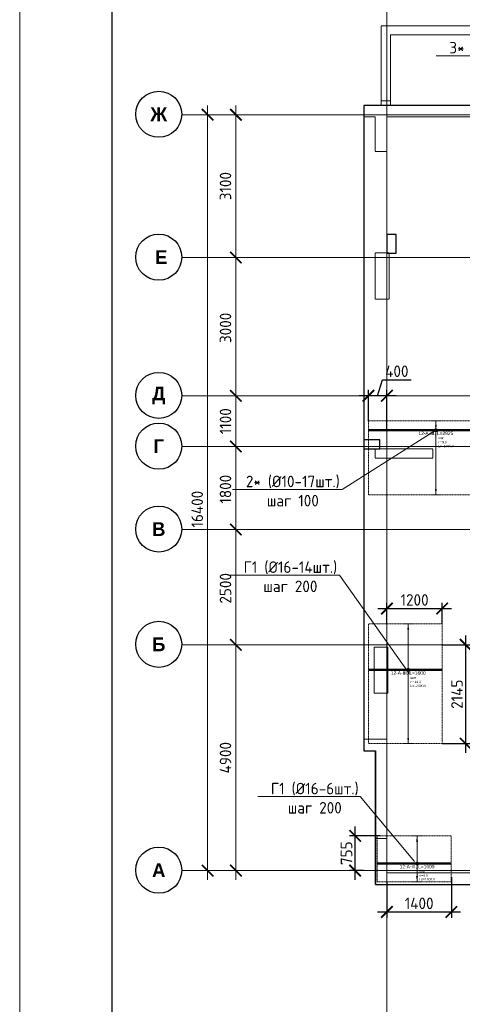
# Model space of a CAD drawing. Header units: millimetres. Extents: x -386473 to 311666, y -59273 to 291770.
# Tile 57 of 132: x -1652 to 7949, y 12096 to 33458. Entities that reach past the tile are written whole.
import ezdxf
from ezdxf import colors
from ezdxf.entities.mleader import LeaderData, LeaderLine
from ezdxf.enums import TextEntityAlignment as Align
from ezdxf.math import Vec2, Vec3

# ---------------------------------------------------------------- set-up
doc = ezdxf.new("R2010")
doc.units = ezdxf.units.MM
doc.set_wipeout_variables(frame=1)
for name, pattern in [('01 Штриховая _4 мм_', [6, 3.5, -2.5]), ('______5', [1100, 800, -100, 100, -100]), ('DASHED', [7, 5, -2, 0]), ('GOST2.303 4', [7, 5, -2, 0]), ('осевая', [50.8, 31.75, -6.35, 6.35, -6.35])]:
    doc.linetypes.add(name, pattern=pattern)
for name, color, linetype, lineweight in [('АрмСтер', 2, 'Continuous', 50), ('контур распр. стерхней', 2, 'GOST2.303 4', 20), ('Оси', 40, '______5', 18), ('Перекрытие ж_бетон', 1, 'Continuous', 30), ('подоснова', 151, 'Continuous', 5), ('РАЗМЕРЫ', 1, 'Continuous', 9), ('ТОНКИЕ', 7, 'Continuous', 9)]:
    doc.layers.add(name, color=color, linetype=linetype, lineweight=lineweight)
doc.layers.add('АрмСтер_атрибуты', color=2, linetype='Continuous', lineweight=0, plot=False)
doc.layers.add('Колонна_ бетон', color=7, linetype='Continuous', lineweight=50, true_color=0xb4b496)
doc.layers.add('ТОЛСТЫЕ_ОСНОВНЫЕ', color=6, linetype='Continuous')
doc.styles.add('Century Gothic', font='GOTHIC.TTF')
doc.styles.add('GOST-2.304_Type-B', font='GOST_Common.ttf')
doc.styles.get("Standard").update_dxf_attribs({"font": 'arial.ttf'})
doc.styles.add('Аннотативный', font='arial.ttf')
doc.dimstyles.new('СПДС', dxfattribs={"dimscale": 100, "dimtxt": 2.5, "dimasz": 2.5, "dimexe": 1.25, "dimexo": 0, "dimtad": 1, "dimdec": 0, "dimtxsty": 'GOST-2.304_Type-B', "dimblk": 'ARCHTICK', "dimcen": 2.5, "dimdle": 2, "dimadec": 0, "dimazin": 2, "dimtfac": 0.75, "dimtdec": 0, "dimtmove": 1, "dimatfit": 3, "dimfxl": 1, "dimtolj": 1, "dimarcsym": 1})

# ---------------------------------------------------------------- blocks, each defined once
blk = doc.blocks.new('_ArchTick')
at = {"color": 0, "linetype": 'ByBlock', "const_width": 0.15}
blk.add_lwpolyline([(-0.5, -0.5), (0.5, 0.5)], dxfattribs=at)
blk = doc.blocks.new('*D427')
at = {"color": 0, "lineweight": -2, "transparency": 16777216}
for p, q in [((979756, -14893), (979756, 1907)), ((979756, 1707), (979881, 1707)), ((979756, -14693), (979881, -14693))]:
    blk.add_line(p, q, dxfattribs=at)
at = {"layer": 'DEFPOINTS', "color": 0, "transparency": 16777216}
for p in [(979756, 1707), (979756, 1707), (979756, -14693)]:
    blk.add_point(p, dxfattribs=at)
at = {"color": 0, "lineweight": -2, "transparency": 16777216, "xscale": 250, "yscale": 250, "zscale": 250}
for p, rotation in [((979756, 1707), 90), ((979756, -14693), 270)]:
    blk.add_blockref('_ArchTick', p, dxfattribs=dict(at, rotation=rotation))
at = {"color": 0, "transparency": 16777216, "insert": (979531, -6851), "char_height": 250, "width": 104166.67, "attachment_point": 5, "rotation": 90, "style": 'GOST-2.304_Type-B'}
blk.add_mtext('\\A1;16400', dxfattribs=at)
blk = doc.blocks.new('NSY101')
at = {"color": 0, "linetype": 'ByBlock', "lineweight": -2}
blk.add_circle((0, 0), 50, dxfattribs=at)
blk = doc.blocks.new('СЛОЖНЫЙ_ОБЪЕКТ_23')
at = {"layer": 'Оси', "color": 16, "linetype": 'Continuous', "lineweight": 25, "transparency": 33554687, "xscale": 9.999999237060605, "yscale": 9.999999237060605, "zscale": 9.999999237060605}
blk.add_blockref('NSY101', (-12319, -19997), dxfattribs=at)
at = {"layer": 'Оси', "color": 16, "linetype": 'Continuous', "lineweight": 25, "transparency": 33554687, "insert": (-12319, -19997), "char_height": 300, "width": 460, "attachment_point": 5, "style": 'Century Gothic'}
blk.add_mtext('\\A1;{\\fCentury Gothic|i0|b1;\\H300.000000;\\W1.000000;\\C16;А}\\P', dxfattribs=at)
blk = doc.blocks.new('СЛОЖНЫЙ_ОБЪЕКТ_24')
at = {"layer": 'Оси', "color": 16, "linetype": 'Continuous', "lineweight": 25, "transparency": 33554687, "xscale": 9.999999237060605, "yscale": 9.999999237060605, "zscale": 9.999999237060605}
blk.add_blockref('NSY101', (-12319, -15097), dxfattribs=at)
at = {"layer": 'Оси', "color": 16, "linetype": 'Continuous', "lineweight": 25, "transparency": 33554687, "insert": (-12319, -15097), "char_height": 300, "width": 390, "attachment_point": 5, "style": 'Century Gothic'}
blk.add_mtext('\\A1;{\\fCentury Gothic|i0|b1;\\H300.000000;\\W1.000000;\\C16;Б}\\P', dxfattribs=at)
blk = doc.blocks.new('СЛОЖНЫЙ_ОБЪЕКТ_25')
at = {"layer": 'Оси', "color": 16, "linetype": 'Continuous', "lineweight": 25, "transparency": 33554687, "xscale": 9.999999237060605, "yscale": 9.999999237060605, "zscale": 9.999999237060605}
blk.add_blockref('NSY101', (-12319, -12597), dxfattribs=at)
at = {"layer": 'Оси', "color": 16, "linetype": 'Continuous', "lineweight": 25, "transparency": 33554687, "insert": (-12319, -12597), "char_height": 300, "width": 390, "attachment_point": 5, "style": 'Century Gothic'}
blk.add_mtext('\\A1;{\\fCentury Gothic|i0|b1;\\H300.000000;\\W1.000000;\\C16;В}\\P', dxfattribs=at)
blk = doc.blocks.new('СЛОЖНЫЙ_ОБЪЕКТ_26')
at = {"layer": 'Оси', "color": 16, "linetype": 'Continuous', "lineweight": 25, "transparency": 33554687, "xscale": 9.999999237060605, "yscale": 9.999999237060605, "zscale": 9.999999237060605}
blk.add_blockref('NSY101', (-12319, -10797), dxfattribs=at)
at = {"layer": 'Оси', "color": 16, "linetype": 'Continuous', "lineweight": 25, "transparency": 33554687, "insert": (-12319, -10797), "char_height": 300, "width": 345, "attachment_point": 5, "style": 'Century Gothic'}
blk.add_mtext('\\A1;{\\fCentury Gothic|i0|b1;\\H300.000000;\\W1.000000;\\C16;Г}\\P', dxfattribs=at)
blk = doc.blocks.new('СЛОЖНЫЙ_ОБЪЕКТ_27')
at = {"layer": 'Оси', "color": 16, "linetype": 'Continuous', "lineweight": 25, "transparency": 33554687, "xscale": 9.999999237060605, "yscale": 9.999999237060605, "zscale": 9.999999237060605}
blk.add_blockref('NSY101', (-12319, -9697), dxfattribs=at)
at = {"layer": 'Оси', "color": 16, "linetype": 'Continuous', "lineweight": 25, "transparency": 33554687, "insert": (-12319, -9697), "char_height": 300, "width": 470, "attachment_point": 5, "style": 'Century Gothic'}
blk.add_mtext('\\A1;{\\fCentury Gothic|i0|b1;\\H300.000000;\\W1.000000;\\C16;Д}\\P', dxfattribs=at)
blk = doc.blocks.new('СЛОЖНЫЙ_ОБЪЕКТ_28')
at = {"layer": 'Оси', "color": 16, "linetype": 'Continuous', "lineweight": 25, "transparency": 33554687, "xscale": 9.999999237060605, "yscale": 9.999999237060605, "zscale": 9.999999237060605}
blk.add_blockref('NSY101', (-12319, -3597), dxfattribs=at)
at = {"layer": 'Оси', "color": 16, "linetype": 'Continuous', "lineweight": 25, "transparency": 33554687, "insert": (-12319, -3597), "char_height": 300, "width": 540, "attachment_point": 5, "style": 'Century Gothic'}
blk.add_mtext('\\A1;{\\fCentury Gothic|i0|b1;\\H300.000000;\\W1.000000;\\C16;Ж}\\P', dxfattribs=at)
blk = doc.blocks.new('СЛОЖНЫЙ_ОБЪЕКТ_62')
at = {"layer": 'Оси', "color": 16, "linetype": 'Continuous', "lineweight": 25, "transparency": 33554687, "xscale": 9.999999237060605, "yscale": 9.999999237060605, "zscale": 9.999999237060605}
blk.add_blockref('NSY101', (-12319, -6697), dxfattribs=at)
at = {"layer": 'Оси', "color": 16, "linetype": 'Continuous', "lineweight": 25, "transparency": 33554687, "insert": (-12319, -6697), "char_height": 300, "width": 480, "attachment_point": 5, "style": 'Century Gothic'}
blk.add_mtext('\\A1;{\\fCentury Gothic|i0|b1;\\H300.000000;\\W1.000000;\\C16; Е}\\P', dxfattribs=at)
blk = doc.blocks.new('*D408')
at = {"color": 0, "lineweight": -2, "transparency": 16777216}
for p, q in [((980369, -14893), (980369, -9593)), ((980369, -9793), (980494, -9793)), ((980369, -14693), (980494, -14693))]:
    blk.add_line(p, q, dxfattribs=at)
at = {"layer": 'DEFPOINTS', "color": 0, "transparency": 16777216}
for p in [(980369, -9793), (980369, -9793), (980369, -14693)]:
    blk.add_point(p, dxfattribs=at)
at = {"color": 0, "lineweight": -2, "transparency": 16777216, "xscale": 250, "yscale": 250, "zscale": 250}
for p, rotation in [((980369, -9793), 90), ((980369, -14693), 270)]:
    blk.add_blockref('_ArchTick', p, dxfattribs=dict(at, rotation=rotation))
at = {"color": 0, "transparency": 16777216, "insert": (980144, -12243), "char_height": 250, "width": 83333.33, "attachment_point": 5, "rotation": 90, "style": 'GOST-2.304_Type-B'}
blk.add_mtext('\\A1;4900', dxfattribs=at)
blk = doc.blocks.new('*D409')
at = {"color": 0, "lineweight": -2, "transparency": 16777216}
for p, q in [((980369, -9993), (980369, -7093)), ((980369, -7293), (980494, -7293)), ((980369, -9793), (980494, -9793))]:
    blk.add_line(p, q, dxfattribs=at)
at = {"layer": 'DEFPOINTS', "color": 0, "transparency": 16777216}
for p in [(980369, -7293), (980369, -7293), (980369, -9793)]:
    blk.add_point(p, dxfattribs=at)
at = {"color": 0, "lineweight": -2, "transparency": 16777216, "xscale": 250, "yscale": 250, "zscale": 250}
for p, rotation in [((980369, -7293), 90), ((980369, -9793), 270)]:
    blk.add_blockref('_ArchTick', p, dxfattribs=dict(at, rotation=rotation))
at = {"color": 0, "transparency": 16777216, "insert": (980144, -8568), "char_height": 250, "width": 83333.33, "attachment_point": 5, "rotation": 90, "style": 'GOST-2.304_Type-B'}
blk.add_mtext('\\A1;2500', dxfattribs=at)
blk = doc.blocks.new('*D410')
at = {"color": 0, "lineweight": -2, "transparency": 16777216}
for p, q in [((980369, -7493), (980369, -5293)), ((980369, -5493), (980494, -5493)), ((980369, -7293), (980494, -7293))]:
    blk.add_line(p, q, dxfattribs=at)
at = {"layer": 'DEFPOINTS', "color": 0, "transparency": 16777216}
for p in [(980369, -5493), (980369, -5493), (980369, -7293)]:
    blk.add_point(p, dxfattribs=at)
at = {"color": 0, "lineweight": -2, "transparency": 16777216, "xscale": 250, "yscale": 250, "zscale": 250}
for p, rotation in [((980369, -5493), 90), ((980369, -7293), 270)]:
    blk.add_blockref('_ArchTick', p, dxfattribs=dict(at, rotation=rotation))
at = {"color": 0, "transparency": 16777216, "insert": (980144, -6418), "char_height": 250, "width": 83333.33, "attachment_point": 5, "rotation": 90, "style": 'GOST-2.304_Type-B'}
blk.add_mtext('\\A1;1800', dxfattribs=at)
blk = doc.blocks.new('*D411')
at = {"color": 0, "lineweight": -2, "transparency": 16777216}
for p, q in [((980369, -5693), (980369, -4193)), ((980369, -4393), (980494, -4393)), ((980369, -5493), (980494, -5493))]:
    blk.add_line(p, q, dxfattribs=at)
at = {"layer": 'DEFPOINTS', "color": 0, "transparency": 16777216}
for p in [(980369, -4393), (980369, -4393), (980369, -5493)]:
    blk.add_point(p, dxfattribs=at)
at = {"color": 0, "lineweight": -2, "transparency": 16777216, "xscale": 250, "yscale": 250, "zscale": 250}
for p, rotation in [((980369, -4393), 90), ((980369, -5493), 270)]:
    blk.add_blockref('_ArchTick', p, dxfattribs=dict(at, rotation=rotation))
at = {"color": 0, "transparency": 16777216, "insert": (980144, -4943), "char_height": 250, "width": 83333.33, "attachment_point": 5, "rotation": 90, "style": 'GOST-2.304_Type-B'}
blk.add_mtext('\\A1;1100', dxfattribs=at)
blk = doc.blocks.new('*D412')
at = {"color": 0, "lineweight": -2, "transparency": 16777216}
for p, q in [((980369, -4593), (980369, -1193)), ((980369, -1393), (980494, -1393)), ((980369, -4393), (980494, -4393))]:
    blk.add_line(p, q, dxfattribs=at)
at = {"layer": 'DEFPOINTS', "color": 0, "transparency": 16777216}
for p in [(980369, -1393), (980369, -1393), (980369, -4393)]:
    blk.add_point(p, dxfattribs=at)
at = {"color": 0, "lineweight": -2, "transparency": 16777216, "xscale": 250, "yscale": 250, "zscale": 250}
for p, rotation in [((980369, -1393), 90), ((980369, -4393), 270)]:
    blk.add_blockref('_ArchTick', p, dxfattribs=dict(at, rotation=rotation))
at = {"color": 0, "transparency": 16777216, "insert": (980144, -2918), "char_height": 250, "width": 83333.33, "attachment_point": 5, "rotation": 90, "style": 'GOST-2.304_Type-B'}
blk.add_mtext('\\A1;3000', dxfattribs=at)
blk = doc.blocks.new('*D413')
at = {"color": 0, "lineweight": -2, "transparency": 16777216}
for p, q in [((980369, -1593), (980369, 1907)), ((979945, 1707), (980494, 1707)), ((980369, -1393), (980494, -1393))]:
    blk.add_line(p, q, dxfattribs=at)
at = {"layer": 'DEFPOINTS', "color": 0, "transparency": 16777216}
for p in [(979945, 1707), (980369, 1707), (980369, -1393)]:
    blk.add_point(p, dxfattribs=at)
at = {"color": 0, "lineweight": -2, "transparency": 16777216, "xscale": 250, "yscale": 250, "zscale": 250}
for p, rotation in [((980369, 1707), 90), ((980369, -1393), 270)]:
    blk.add_blockref('_ArchTick', p, dxfattribs=dict(at, rotation=rotation))
at = {"color": 0, "transparency": 16777216, "insert": (980144, 157), "char_height": 250, "width": 83333.33, "attachment_point": 5, "rotation": 90, "style": 'GOST-2.304_Type-B'}
blk.add_mtext('\\A1;3100', dxfattribs=at)
blk = doc.blocks.new('*U71')
at = {"layer": 'РАЗМЕРЫ'}
for p, q in [((112, 200), (-112, 200)), ((112, -1400), (-112, -1400))]:
    blk.add_line(p, q, dxfattribs=at)
at = {"layer": 'РАЗМЕРЫ', "ltscale": 15}
blk.add_line((0, -1400), (0, 200), dxfattribs=at)
at = {"layer": 'РАЗМЕРЫ'}
for points in [[(0, 200), (21, 75), (-21, 75)], [(0, -1400), (21, -1275), (-21, -1275)]]:
    blk.add_solid(points, dxfattribs=at)
at = {"layer": 'АрмСтер_атрибуты', "color": 215, "ltscale": 15, "style": 'Аннотативный'}
for s, p in [('шаг', (51, -194)), ('Lр=', (50, -368)), ('n=', (51, -285))]:
    blk.add_text(s, height=50, dxfattribs=at).set_placement(p)
at = {"layer": 'АрмСтер_атрибуты', "color": 215, "style": 'Аннотативный'}
for tag, p, flags in [('ШАГ', (191, -194), 10), ('КОЛ', (138, -285), 8), ('ШИРИНА', (173, -368), 8)]:
    blk.add_attdef(tag, p, '', height=50, dxfattribs=dict(at, flags=flags))
at = {"layer": 'АрмСтер_атрибуты', "flags": 9}
for tag, p in [('ОБОЗНАЧЕНИЕ', (-1034, -1124)), ('МАССА', (-1034, -1010))]:
    blk.add_attdef(tag, p, '', height=75, dxfattribs=at)
at = {"linetype": 'Continuous', "lineweight": 0}
blk.add_wipeout([(35, 0), (28, 21), (11, 33), (-11, 33), (-28, 21), (-35, 0), (-28, -21), (-11, -33), (11, -33), (28, -21)], dxfattribs=at)
at = {"color": 0, "linetype": 'ByBlock', "lineweight": -2, "ltscale": 100}
blk.add_line((-1463, 0), (1462, 0), dxfattribs=at)
at = {"layer": 'РАЗМЕРЫ'}
blk.add_circle((0, 0), 35, dxfattribs=at)
at = {"layer": 'АрмСтер_атрибуты', "style": 'Аннотативный', "flags": 8}
blk.add_attdef('ПОЗ', (110, 30), '', height=75, dxfattribs=at)
blk.add_attdef('НАИМЕНОВАНИЕ', text='', height=75, dxfattribs=at).set_placement((0, -29), align=Align.TOP_CENTER)
blk = doc.blocks.new('_None')
blk = doc.blocks.new('*U159')
at = {"layer": 'РАЗМЕРЫ'}
for p, q in [((112, 1000), (-112, 1000)), ((112, -1600), (-112, -1600))]:
    blk.add_line(p, q, dxfattribs=at)
at = {"layer": 'РАЗМЕРЫ', "ltscale": 15}
blk.add_line((0, -1600), (0, 1000), dxfattribs=at)
at = {"layer": 'РАЗМЕРЫ'}
for points in [[(0, 1000), (21, 875), (-21, 875)], [(0, -1600), (21, -1475), (-21, -1475)]]:
    blk.add_solid(points, dxfattribs=at)
at = {"layer": 'АрмСтер_атрибуты', "color": 215, "ltscale": 15, "style": 'Аннотативный'}
for s, p in [('шаг', (51, -194)), ('Lр=', (50, -368)), ('n=', (51, -285))]:
    blk.add_text(s, height=50, dxfattribs=at).set_placement(p)
at = {"layer": 'АрмСтер_атрибуты', "color": 215, "style": 'Аннотативный'}
for tag, p, flags in [('ШАГ', (191, -194), 10), ('КОЛ', (138, -285), 8), ('ШИРИНА', (173, -368), 8)]:
    blk.add_attdef(tag, p, '', height=50, dxfattribs=dict(at, flags=flags))
at = {"layer": 'АрмСтер_атрибуты', "flags": 9}
for tag, p in [('ОБОЗНАЧЕНИЕ', (-1034, -1124)), ('МАССА', (-1034, -1010))]:
    blk.add_attdef(tag, p, '', height=75, dxfattribs=at)
at = {"linetype": 'Continuous', "lineweight": 0}
blk.add_wipeout([(35, 0), (28, 21), (11, 33), (-11, 33), (-28, 21), (-35, 0), (-28, -21), (-11, -33), (11, -33), (28, -21)], dxfattribs=at)
at = {"color": 0, "linetype": 'ByBlock', "lineweight": -2, "ltscale": 100}
blk.add_line((-863, 0), (737, 0), dxfattribs=at)
at = {"layer": 'РАЗМЕРЫ'}
blk.add_circle((0, 0), 35, dxfattribs=at)
at = {"layer": 'АрмСтер_атрибуты', "style": 'Аннотативный', "flags": 8}
blk.add_attdef('ПОЗ', (110, 30), '', height=75, dxfattribs=at)
blk.add_attdef('НАИМЕНОВАНИЕ', text='', height=75, dxfattribs=at).set_placement((0, -29), align=Align.TOP_CENTER)
blk = doc.blocks.new('*U160')
at = {"layer": 'РАЗМЕРЫ'}
for p, q in [((112, 600), (-112, 600)), ((112, -400), (-112, -400))]:
    blk.add_line(p, q, dxfattribs=at)
at = {"layer": 'РАЗМЕРЫ', "ltscale": 15}
blk.add_line((0, -400), (0, 600), dxfattribs=at)
at = {"layer": 'РАЗМЕРЫ'}
for points in [[(0, 600), (21, 475), (-21, 475)], [(0, -400), (21, -275), (-21, -275)]]:
    blk.add_solid(points, dxfattribs=at)
at = {"layer": 'АрмСтер_атрибуты', "color": 215, "ltscale": 15, "style": 'Аннотативный'}
for s, p in [('шаг', (51, -194)), ('Lр=', (50, -368)), ('n=', (51, -285))]:
    blk.add_text(s, height=50, dxfattribs=at).set_placement(p)
at = {"layer": 'АрмСтер_атрибуты', "flags": 9}
for tag, p in [('МАССА', (-1034, 190)), ('ОБОЗНАЧЕНИЕ', (-1034, 76))]:
    blk.add_attdef(tag, p, '', height=75, dxfattribs=at)
at = {"layer": 'АрмСтер_атрибуты', "color": 215, "style": 'Аннотативный'}
for tag, p, flags in [('ШАГ', (191, -194), 10), ('КОЛ', (138, -285), 8), ('ШИРИНА', (173, -368), 8)]:
    blk.add_attdef(tag, p, '', height=50, dxfattribs=dict(at, flags=flags))
at = {"linetype": 'Continuous', "lineweight": 0}
blk.add_wipeout([(35, 0), (28, 21), (11, 33), (-11, 33), (-28, 21), (-35, 0), (-28, -21), (-11, -33), (11, -33), (28, -21)], dxfattribs=at)
at = {"color": 0, "linetype": 'ByBlock', "lineweight": -2, "ltscale": 100}
blk.add_line((-863, 0), (737, 0), dxfattribs=at)
at = {"layer": 'РАЗМЕРЫ'}
blk.add_circle((0, 0), 35, dxfattribs=at)
at = {"layer": 'АрмСтер_атрибуты', "style": 'Аннотативный', "flags": 8}
blk.add_attdef('ПОЗ', (110, 30), '', height=75, dxfattribs=at)
blk.add_attdef('НАИМЕНОВАНИЕ', text='', height=75, dxfattribs=at).set_placement((0, -29), align=Align.TOP_CENTER)
blk = doc.blocks.new('*D161')
at = {"layer": 'DEFPOINTS', "color": 0, "transparency": 16777216}
for p in [(5913, 25300), (5913, 24751), (6313, 24551)]:
    blk.add_point(p, dxfattribs=at)
at = {"layer": 'РАЗМЕРЫ', "color": 0, "lineweight": -2, "transparency": 16777216}
for p, q in [((6113, 25300), (6216, 25643)), ((6216, 25643), (6841, 25643)), ((5913, 24751), (5913, 25425)), ((6313, 24551), (6313, 25425)), ((6513, 25300), (5713, 25300))]:
    blk.add_line(p, q, dxfattribs=at)
at = {"layer": 'РАЗМЕРЫ', "color": 0, "lineweight": -2, "transparency": 16777216, "xscale": 250, "yscale": 250, "zscale": 250, "rotation": 180}
blk.add_blockref('_ArchTick', (5913, 25300), dxfattribs=at)
at = {"layer": 'РАЗМЕРЫ', "color": 0, "lineweight": -2, "transparency": 16777216, "xscale": 250, "yscale": 250, "zscale": 250}
blk.add_blockref('_ArchTick', (6313, 25300), dxfattribs=at)
at = {"layer": 'РАЗМЕРЫ', "color": 0, "lineweight": 0, "transparency": 16777216, "insert": (6529, 25831), "char_height": 250, "attachment_point": 5, "style": 'GOST-2.304_Type-B'}
blk.add_mtext('\\A1;400', dxfattribs=at)
blk = doc.blocks.new('*D162')
at = {"layer": 'DEFPOINTS', "color": 0, "transparency": 16777216}
for p in [(6313, 14751), (7713, 14855), (7713, 14099)]:
    blk.add_point(p, dxfattribs=at)
at = {"layer": 'РАЗМЕРЫ', "color": 0, "lineweight": -2, "transparency": 16777216}
for p, q in [((6313, 14751), (6313, 13974)), ((7713, 14855), (7713, 13974)), ((6113, 14099), (7913, 14099))]:
    blk.add_line(p, q, dxfattribs=at)
at = {"layer": 'РАЗМЕРЫ', "color": 0, "lineweight": -2, "transparency": 16777216, "xscale": 250, "yscale": 250, "zscale": 250, "rotation": 180}
blk.add_blockref('_ArchTick', (6313, 14099), dxfattribs=at)
at = {"layer": 'РАЗМЕРЫ', "color": 0, "lineweight": -2, "transparency": 16777216, "xscale": 250, "yscale": 250, "zscale": 250}
blk.add_blockref('_ArchTick', (7713, 14099), dxfattribs=at)
at = {"layer": 'РАЗМЕРЫ', "color": 0, "lineweight": 0, "transparency": 16777216, "insert": (7013, 14286), "char_height": 250, "attachment_point": 5, "style": 'GOST-2.304_Type-B'}
blk.add_mtext('\\A1;1400', dxfattribs=at)
blk = doc.blocks.new('*D163')
at = {"layer": 'DEFPOINTS', "color": 0, "transparency": 16777216}
for p in [(5624, 15751), (6161, 15751), (5808, 14996, 160)]:
    blk.add_point(p, dxfattribs=at)
at = {"layer": 'РАЗМЕРЫ', "color": 0, "lineweight": -2, "transparency": 16777216}
for p, q in [((5624, 14796), (5624, 15951)), ((6161, 15751), (5499, 15751)), ((5808, 14996), (5499, 14996))]:
    blk.add_line(p, q, dxfattribs=at)
at = {"layer": 'РАЗМЕРЫ', "color": 0, "lineweight": -2, "transparency": 16777216, "xscale": 250, "yscale": 250, "zscale": 250}
for p, rotation in [((5624, 15751), 90), ((5624, 14996), 270)]:
    blk.add_blockref('_ArchTick', p, dxfattribs=dict(at, rotation=rotation))
at = {"layer": 'РАЗМЕРЫ', "color": 0, "lineweight": 0, "transparency": 16777216, "insert": (5437, 15374), "char_height": 250, "attachment_point": 5, "rotation": 90, "style": 'GOST-2.304_Type-B'}
blk.add_mtext('\\A1;755', dxfattribs=at)
blk = doc.blocks.new('*U44')
at = {"layer": 'ТОЛСТЫЕ_ОСНОВНЫЕ', "color": 6}
blk.add_lwpolyline([(20, 5), (886, 5), (886, 415), (20, 415)], close=True, dxfattribs=at)
at = {"layer": 'ТОНКИЕ'}
blk.add_lwpolyline([(0, 0), (891, 0), (891, 420), (0, 420)], close=True, dxfattribs=at)
blk = doc.blocks.new('стены подвала')
at = {"layer": 'Колонна_ бетон', "color": 252, "linetype": 'DASHED', "lineweight": 0, "ltscale": 0.3, "true_color": 0x939598, "transparency": 33554687}
for p, q in [((-198017, -8295, -200), (-198017, -10025, -200)), ((-191317, -8295, 160), (-198017, -8295, -200)), ((-198017, -8295, -200), (-198017, -8295, -200)), ((-197947, -8495, 160), (-197947, -8495, 160)), ((-197817, -10025, -200), (-197817, -8495, -200)), ((-197817, -8495, -200), (-191517, -8495, 160)), ((-198397, -10275, 160), (-198397, -10025, 160)), ((-198397, -10025, 160), (-198397, -10025, 160)), ((-150847, -10025, 160), (-198397, -10025, 160)), ((-198147, -10025, 160), (-198147, -10025, 160)), ((-198017, -9925, -200), (-198017, -9925, -200)), ((-198017, -9925, -200), (-197817, -9925, -200)), ((-197947, -9925, 160), (-197947, -9925, 160)), ((-197947, -10025, 160), (-197947, -10025, 160)), ((-198397, -10275, 160), (-198397, -10275, 160)), ((-198147, -10275, 160), (-198397, -10275, 160)), ((-198147, -10275, 160), (-198147, -10275, 160)), ((-198147, -10275, 160), (-198147, -11025, 160)), ((-197897, -11025, 160), (-197897, -10275, 160)), ((-189347, -10275, 160), (-197897, -10275, 160)), ((-197897, -10275, 160), (-197897, -10275, 160)), ((-198147, -11025, 160), (-198147, -11025, 160)), ((-197897, -11025, 160), (-198147, -11025, 160)), ((-197897, -11025, 160), (-197897, -11025, 160)), ((-198147, -14225, 160), (-198147, -13225, 160)), ((-198147, -13225, 160), (-198147, -13225, 160)), ((-198147, -13225, 160), (-197847, -13225, 160)), ((-197847, -13225, 160), (-197847, -13225, 160)), ((-197847, -13225, 160), (-197847, -14225, 160)), ((-197847, -14225, 160), (-198147, -14225, 160)), ((-198147, -14225, 160), (-198147, -14225, 160)), ((-197847, -14225, 160), (-197847, -14225, 160)), ((-198147, -17675, 160), (-198147, -17475, 160)), ((-198147, -17475, 160), (-198147, -17475, 160)), ((-196897, -17475, 160), (-198147, -17475, 160)), ((-196897, -17475, 160), (-196897, -17475, 160)), ((-196897, -17675, 160), (-196897, -17475, 160)), ((-196897, -17675, 160), (-198147, -17675, 160)), ((-198147, -17675, 160), (-198147, -17675, 160)), ((-196897, -17675, 160), (-196897, -17675, 160)), ((-198172, -21775, 160), (-198172, -21775, 160)), ((-198172, -21775, 160), (-197872, -21775, 160)), ((-198172, -22775, 160), (-198172, -21775, 160)), ((-197872, -21775, 160), (-197872, -21775, 160)), ((-197872, -22775, 160), (-197872, -21775, 160)), ((-198172, -22775, 160), (-198172, -22775, 160)), ((-198172, -22775, 160), (-197872, -22775, 160)), ((-197872, -22775, 160), (-197872, -22775, 160)), ((-197897, -23775, 160), (-198397, -23775, 160)), ((-198397, -23775, 160), (-198397, -23775, 160)), ((-198397, -23775, 160), (-198397, -24025, 160)), ((-197897, -23775, 160), (-197897, -26675, 160)), ((-197897, -23775, 160), (-197897, -23775, 160)), ((-198147, -24025, 160), (-198397, -24025, 160)), ((-198397, -24025, 160), (-198397, -24025, 160)), ((-198147, -24025, 160), (-198147, -26925, 160)), ((-198147, -24025, 160), (-198147, -24025, 160)), ((-193997, -26675, 160), (-197897, -26675, 160)), ((-197897, -26675, 160), (-197897, -26675, 160)), ((-198147, -26925, 160), (-194047, -26925, 160)), ((-198147, -26925, 160), (-198147, -26925, 160))]:
    blk.add_line(p, q, dxfattribs=at)
at = {"layer": 'Колонна_ бетон', "color": 252, "linetype": 'DASHED', "lineweight": 0, "ltscale": 0.3, "true_color": 0x939598, "transparency": 33554687, "elevation": 160}
for points in [[(-197897, -26675), (-197897, -26425), (-197897, -25925), (-198147, -25925)], [(-197897, -26675), (-197897, -26925)]]:
    blk.add_lwpolyline(points, dxfattribs=at)
blk.add_lwpolyline([(-197897, -25925), (-198147, -25925), (-198147, -26925), (-197897, -26925)], close=True, dxfattribs=at)
blk = doc.blocks.new('отверстия')
at = {"layer": 'Перекрытие ж_бетон', "lineweight": 30}
for points in [[(-192447, 88842), (-192647, 88842), (-192647, 88442), (-192447, 88442)], [(-192797, 84392), (-193147, 84392), (-193147, 84192), (-192797, 84192)]]:
    blk.add_lwpolyline(points, close=True, dxfattribs=at)
blk = doc.blocks.new('*D370')
at = {"layer": 'DEFPOINTS', "color": 0, "transparency": 16777216}
for p in [(7513, 20682), (6314, 20351), (7513, 20351)]:
    blk.add_point(p, dxfattribs=at)
at = {"layer": 'РАЗМЕРЫ', "color": 0, "lineweight": -2, "transparency": 16777216}
for p, q in [((6314, 20351), (6314, 20807)), ((7513, 20351), (7513, 20807)), ((6114, 20682), (7713, 20682))]:
    blk.add_line(p, q, dxfattribs=at)
at = {"layer": 'РАЗМЕРЫ', "color": 0, "lineweight": -2, "transparency": 16777216, "xscale": 250, "yscale": 250, "zscale": 250, "rotation": 180}
blk.add_blockref('_ArchTick', (6314, 20682), dxfattribs=at)
at = {"layer": 'РАЗМЕРЫ', "color": 0, "lineweight": -2, "transparency": 16777216, "xscale": 250, "yscale": 250, "zscale": 250}
blk.add_blockref('_ArchTick', (7513, 20682), dxfattribs=at)
at = {"layer": 'РАЗМЕРЫ', "color": 0, "lineweight": 0, "transparency": 16777216, "insert": (6914, 20870), "char_height": 250, "attachment_point": 5, "style": 'GOST-2.304_Type-B'}
blk.add_mtext('\\A1;1200', dxfattribs=at)
blk = doc.blocks.new('*D371')
at = {"layer": 'DEFPOINTS', "color": 0, "transparency": 16777216}
for p in [(7513, 19896), (7513, 17751), (8022, 17751)]:
    blk.add_point(p, dxfattribs=at)
at = {"layer": 'РАЗМЕРЫ', "color": 0, "lineweight": -2, "transparency": 16777216}
for p, q in [((8022, 20096), (8022, 17551)), ((7513, 19896), (8147, 19896)), ((7513, 17751), (8147, 17751))]:
    blk.add_line(p, q, dxfattribs=at)
at = {"layer": 'РАЗМЕРЫ', "color": 0, "lineweight": -2, "transparency": 16777216, "xscale": 250, "yscale": 250, "zscale": 250}
for p, rotation in [((8022, 19896), 90), ((8022, 17751), 270)]:
    blk.add_blockref('_ArchTick', p, dxfattribs=dict(at, rotation=rotation))
at = {"layer": 'РАЗМЕРЫ', "color": 0, "lineweight": 0, "transparency": 16777216, "insert": (7834, 18824), "char_height": 250, "attachment_point": 5, "rotation": 90, "style": 'GOST-2.304_Type-B'}
blk.add_mtext('\\A1;2145', dxfattribs=at)
blk = doc.blocks.new('оси2')
at = {"layer": 'Оси', "color": 16, "linetype": 'осевая', "lineweight": 0, "ltscale": 0.25, "transparency": 33554687}
for p, q in [((983645.5, 5465.4), (983645.8, -20755.1)), ((979200, 1707.1), (1032582.1, 1707.1)), ((979200, -1392.9), (1032582.1, -1392.9)), ((979200, -4392.9), (1032582.1, -4392.9)), ((979200, -5492.9), (1032582.1, -5492.9)), ((979200, -7292.9), (1032582.1, -7292.9)), ((979200, -9792.9), (1032582.1, -9792.9)), ((979200, -14692.9), (1032582.1, -14692.9))]:
    blk.add_line(p, q, dxfattribs=at)
at = {"layer": 'Оси', "color": 16, "linetype": 'Continuous', "lineweight": 25, "transparency": 33554687}
for name in ['СЛОЖНЫЙ_ОБЪЕКТ_28', 'СЛОЖНЫЙ_ОБЪЕКТ_62', 'СЛОЖНЫЙ_ОБЪЕКТ_27', 'СЛОЖНЫЙ_ОБЪЕКТ_26', 'СЛОЖНЫЙ_ОБЪЕКТ_25', 'СЛОЖНЫЙ_ОБЪЕКТ_24', 'СЛОЖНЫЙ_ОБЪЕКТ_23']:
    blk.add_blockref(name, (991015, 5314), dxfattribs=at)
for base, p1, p2, picture, middle in [((979756.2, 1707.1), (979756.2, -14692.9), (979756.2, 1707.1), '*D427', (979756.2, -6851.5)), ((980368.8, 1707.1), (980368.8, -1392.9), (979945.2, 1707.1), '*D413', (980368.8, 157.1)), ((980368.8, -1392.9), (980368.8, -4392.9), (980368.8, -1392.9), '*D412', (980368.8, -2918)), ((980368.8, -4392.9), (980368.8, -5492.9), (980368.8, -4392.9), '*D411', (980368.8, -4942.9)), ((980368.8, -5492.9), (980368.8, -7292.9), (980368.8, -5492.9), '*D410', (980368.8, -6418)), ((980368.8, -7292.9), (980368.8, -9792.9), (980368.8, -7292.9), '*D409', (980368.8, -8568)), ((980368.8, -9792.9), (980368.8, -14692.9), (980368.8, -9792.9), '*D408', (980368.8, -12242.9))]:
    dim = blk.add_linear_dim(base=base, p1=p1, p2=p2, angle=90, dimstyle='СПДС', override={"dimgap": 1})
    dim.commit()
    dim.dimension.update_dxf_attribs({"geometry": picture, "text_midpoint": middle, "dimtype": 128})

msp = doc.modelspace()

# ---------------------------------------------------------------- linework, layer by layer
at = {"layer": 'контур распр. стерхней', "linetype": '01 Штриховая _4 мм_'}
for points in [[(8838.3, 23151.2), (5913.3, 23151.2), (5913.3, 24751.3), (8838.3, 24751.3)], [(7513.3, 17751.3), (5913.3, 17751.3), (5913.3, 20351.3), (7513.3, 20351.3)], [(7705, 14751.3), (6105, 14751.3), (6105, 15751.3), (7705, 15751.3)]]:
    msp.add_lwpolyline(points, close=True, dxfattribs=at)
at = {"layer": 'Перекрытие ж_бетон'}
msp.add_lwpolyline([(6063.2, 14696.4), (10163.2, 14696.4), (10163.2, 14446.4), (46963.2, 14446.4), (46963.2, 14696.4), (53363.2, 14696.4), (53363.2, 31596.4), (5813.4, 31596.4), (5813.4, 17596.4), (6063.2, 17596.4), (6063.2, 14696.4)], dxfattribs=at)

# ---------------------------------------------------------------- block references
at = {"layer": 'РАЗМЕРЫ'}
msp.add_blockref('оси2', (-977331.7, 29689.3, 160), dxfattribs=at)

# ---------------------------------------------------------------- leaders
at = {"layer": 'подоснова', "color": 3, "ltscale": 0.3}
ml = msp.add_multileader_mtext('Standard', dxfattribs=at)
ml.set_content('3* (%%C10-13шт.)\\Pшаг 100', color=3, style='GOST-2.304_Type-B')
ml.set_leader_properties(color=256, linetype='ByLayer', lineweight=15)
ml.set_arrow_properties(name='NONE')
ml.build(insert=Vec2(0, 0))
ml.multileader.update_dxf_attribs({"text_left_attachment_type": 6, "text_right_attachment_type": 6, "dogleg_length": 0.1, "arrow_head_size": 18})
ctx = ml.context
ctx.base_point, ctx.char_height, ctx.arrow_head_size, ctx.landing_gap_size, ctx.plane_origin = Vec3(7614.9, 32675.5), 250, 18, 20, Vec3(1553.3, 34195.1)
ctx.left_attachment, ctx.right_attachment, ctx.text_align_type = 6, 6, 1
notes = []
notes.append((ctx, [(1, (1, 1, 0), (9761.8, 32675.5), (-1, 0), 0.1, [(0, [(10193.9, 31341)], 0, [])])]))
ctx.mtext.insert, ctx.mtext.alignment, ctx.mtext.flow_direction = Vec3(8688.3, 32975.5), 2, 5
for ctx, leaders in notes:
    for number, flags, end, landing, length, lines in leaders:
        leader = LeaderData()
        leader.index, (leader.has_last_leader_line, leader.has_dogleg_vector, leader.attachment_direction) = number, flags
        leader.last_leader_point, leader.dogleg_vector, leader.dogleg_length = Vec3(end), Vec3(landing), length
        for number, points, colour, breaks in lines:
            line = LeaderLine()
            line.index, line.vertices, line.color, line.breaks = number, Vec3.list(points), colors.encode_raw_color(colour), breaks
            leader.lines.append(line)
        ctx.leaders.append(leader)

# ---------------------------------------------------------------- next in the draw order: block references
at = {"layer": 'АрмСтер', "ltscale": 15}
ref = msp.add_blockref('*U71', (7375.8, 24551.3), dxfattribs=at)
ref.add_attrib('НАИМЕНОВАНИЕ', '12-A-III, L=2925', dxfattribs={"layer": 'АрмСтер_атрибуты', "height": 75, "style": 'Аннотативный', "flags": 8}).set_placement((7375.8, 24521.9), align=Align.TOP_CENTER)
ref.add_attrib('КОЛ', '9.0', (7513.9, 24266.1), dxfattribs={"layer": 'АрмСтер_атрибуты', "color": 215, "height": 50, "style": 'Аннотативный', "flags": 8})
ref.add_attrib('ШИРИНА', '1600.0', (7548.7, 24183.5), dxfattribs={"layer": 'АрмСтер_атрибуты', "color": 215, "height": 50, "style": 'Аннотативный', "flags": 8})
ref = msp.add_blockref('*U159', (6775.8, 19351.3), dxfattribs=at)
ref.add_attrib('НАИМЕНОВАНИЕ', '12-A-III, L=1600', dxfattribs={"layer": 'АрмСтер_атрибуты', "height": 75, "style": 'Аннотативный', "flags": 8}).set_placement((6775.8, 19321.9), align=Align.TOP_CENTER)
ref.add_attrib('КОЛ', '14.0', (6913.9, 19066.1), dxfattribs={"layer": 'АрмСтер_атрибуты', "color": 215, "height": 50, "style": 'Аннотативный', "flags": 8})
ref.add_attrib('ШИРИНА', '2600.0', (6948.7, 18983.5), dxfattribs={"layer": 'АрмСтер_атрибуты', "color": 215, "height": 50, "style": 'Аннотативный', "flags": 8})
ref = msp.add_blockref('*U160', (6967.5, 15151.3), dxfattribs=at)
ref.add_attrib('НАИМЕНОВАНИЕ', '12-A-III, L=1600', dxfattribs={"layer": 'АрмСтер_атрибуты', "height": 75, "style": 'Аннотативный', "flags": 8}).set_placement((6967.5, 15121.9), align=Align.TOP_CENTER)
ref.add_attrib('КОЛ', '6.0', (7105.5, 14866.1), dxfattribs={"layer": 'АрмСтер_атрибуты', "color": 215, "height": 50, "style": 'Аннотативный', "flags": 8})
ref.add_attrib('ШИРИНА', '1000.0', (7140.4, 14783.5), dxfattribs={"layer": 'АрмСтер_атрибуты', "color": 215, "height": 50, "style": 'Аннотативный', "flags": 8})

# ---------------------------------------------------------------- next in the draw order: block references
at = {"xscale": 100, "yscale": 100, "zscale": 100}
msp.add_blockref('*U44', (-1651.7, -4054.4), dxfattribs=at)
at = {"layer": 'РАЗМЕРЫ'}
msp.add_blockref('стены подвала', (204207.7, 41621.8), dxfattribs=at)
at = {"layer": 'РАЗМЕРЫ', "color": 6}
msp.add_blockref('отверстия', (198960.1, -60045.9, 160), dxfattribs=at)

# ---------------------------------------------------------------- next in the draw order: dimensions: what is measured, and where the dimension line sits
at = {"layer": 'РАЗМЕРЫ', "color": 1, "lineweight": 0}
for base, p1, p2, picture, middle in [((5913.3, 25299.7), (6313.1, 24551.3), (5913.3, 24751.3), '*D161', (6278.8, 25831)), ((7712.9, 14098.5), (6313.2, 14751.3), (7712.9, 14855.5), '*D162', (7013.1, 14286))]:
    dim = msp.add_linear_dim(base=base, p1=p1, p2=p2, dimstyle='СПДС', dxfattribs=at)
    dim.commit()
    dim.dimension.update_dxf_attribs({"geometry": picture, "text_midpoint": middle})
dim = msp.add_linear_dim(base=(7513.3, 20682.5), p1=(6314, 20351.3), p2=(7513.3, 20351.3), dimstyle='СПДС', override={"dimrnd": 5}, dxfattribs=at)
dim.commit()
dim.dimension.update_dxf_attribs({"geometry": '*D370', "text_midpoint": (6913.6, 20870)})
for base, p1, p2, picture, middle in [((8021.7, 17751.3), (7513.3, 19896.4), (7513.3, 17751.3), '*D371', (7834.2, 18823.8)), ((5624.2, 15751.3), (5807.6, 14996.4, 160), (6161.1, 15751.3), '*D163', (5436.7, 15373.8))]:
    dim = msp.add_linear_dim(base=base, p1=p1, p2=p2, angle=90, dimstyle='СПДС', dxfattribs=at)
    dim.commit()
    dim.dimension.update_dxf_attribs({"geometry": picture, "text_midpoint": middle})

# ---------------------------------------------------------------- next in the draw order: leaders
at = {"layer": 'подоснова', "color": 3, "ltscale": 0.3}
ml = msp.add_multileader_mtext('Standard', dxfattribs=at)
ml.set_content('2* (%%C10-17шт.)\\Pшаг 100', color=3, style='GOST-2.304_Type-B')
ml.set_leader_properties(color=256, linetype='ByLayer', lineweight=15)
ml.set_arrow_properties(name='NONE')
ml.build(insert=Vec2(0, 0))
ml.multileader.update_dxf_attribs({"text_left_attachment_type": 6, "text_right_attachment_type": 6, "dogleg_length": 0.1, "arrow_head_size": 18})
ctx = ml.context
ctx.base_point, ctx.char_height, ctx.arrow_head_size, ctx.landing_gap_size, ctx.plane_origin = Vec3(3199.4, 23264.6), 250, 18, 20, Vec3(-1264.8, 27405.4)
ctx.left_attachment, ctx.right_attachment, ctx.text_align_type = 6, 6, 1
notes = []
notes.append((ctx, [(1, (1, 1, 0), (5346.3, 23264.6), (-1, 0), 0.1, [(0, [(7375.8, 24551.3)], 0, [])])]))
ctx.mtext.insert, ctx.mtext.alignment, ctx.mtext.flow_direction = Vec3(4272.8, 23564.6), 2, 5
at = {"layer": 'подоснова', "color": 2, "ltscale": 0.3}
ml = msp.add_multileader_mtext('Standard', dxfattribs=at)
ml.set_content('Г1 (%%C16-14шт.)\\Pшаг 200', color=2, style='GOST-2.304_Type-B')
ml.set_leader_properties(color=256, linetype='ByLayer', lineweight=15)
ml.set_arrow_properties(name='NONE')
ml.build(insert=Vec2(0, 0))
ml.multileader.update_dxf_attribs({"text_left_attachment_type": 6, "text_right_attachment_type": 6, "dogleg_length": 0.1, "arrow_head_size": 18})
ctx = ml.context
ctx.base_point, ctx.char_height, ctx.arrow_head_size, ctx.landing_gap_size, ctx.plane_origin = Vec3(3157.5, 21405.5), 250, 18, 20, Vec3(-1843.8, 22130.6)
ctx.left_attachment, ctx.right_attachment, ctx.text_align_type = 6, 6, 1
notes.append((ctx, [(1, (1, 1, 0), (5283.2, 21405.5), (-1, 0), 0.1, [(0, [(6796.8, 19276.4)], 0, [])])]))
ctx.mtext.insert, ctx.mtext.alignment, ctx.mtext.flow_direction = Vec3(4220.3, 21705.5), 2, 5
ml = msp.add_multileader_mtext('Standard', dxfattribs=at)
ml.set_content('Г1 (%%C16-6шт.)\\Pшаг 200', color=2, style='GOST-2.304_Type-B')
ml.set_leader_properties(color=256, linetype='ByLayer', lineweight=15)
ml.set_arrow_properties(name='NONE')
ml.build(insert=Vec2(0, 0))
ml.multileader.update_dxf_attribs({"text_left_attachment_type": 6, "text_right_attachment_type": 6, "dogleg_length": 0.1, "arrow_head_size": 18})
ctx = ml.context
ctx.base_point, ctx.char_height, ctx.arrow_head_size, ctx.landing_gap_size, ctx.plane_origin = Vec3(3761, 16601.8), 250, 18, 20, Vec3(-1725.2, 18048.8)
ctx.left_attachment, ctx.right_attachment, ctx.text_align_type = 6, 6, 1
notes.append((ctx, [(1, (1, 1, 0), (5736.7, 16601.8), (-1, 0), 0.1, [(0, [(6915.4, 15194.7)], 0, [])])]))
ctx.mtext.insert, ctx.mtext.alignment, ctx.mtext.flow_direction = Vec3(4748.8, 16901.8), 2, 5
for ctx, leaders in notes:
    for number, flags, end, landing, length, lines in leaders:
        leader = LeaderData()
        leader.index, (leader.has_last_leader_line, leader.has_dogleg_vector, leader.attachment_direction) = number, flags
        leader.last_leader_point, leader.dogleg_vector, leader.dogleg_length = Vec3(end), Vec3(landing), length
        for number, points, colour, breaks in lines:
            line = LeaderLine()
            line.index, line.vertices, line.color, line.breaks = number, Vec3.list(points), colors.encode_raw_color(colour), breaks
            leader.lines.append(line)
        ctx.leaders.append(leader)

doc.saveas('drawing.dxf')
